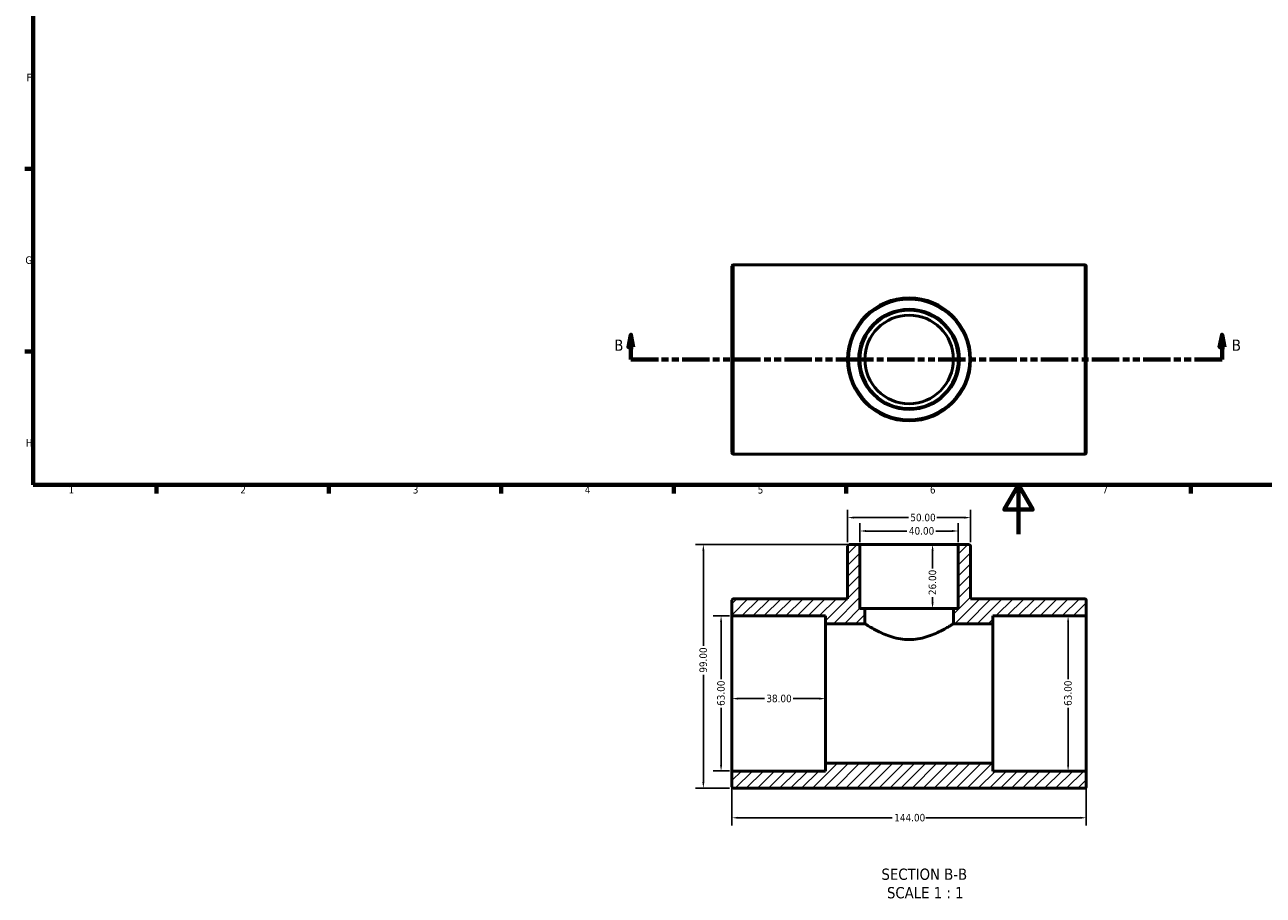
# Model space of a CAD drawing. Header units: millimetres. Extents: x 0 to 895, y -147 to 594.
# Tile 1 of 3: x 17 to 520, y -147 to 207. Entities that reach past the tile are written whole.
import ezdxf

# ---------------------------------------------------------------- set-up
doc = ezdxf.new("R2010")
doc.units = ezdxf.units.MM
doc.linetypes.add('DOUBLE_DASH_CHAIN', pattern=[1.2403, 0.6614, -0.0827, 0.1654, -0.0827, 0.1654, -0.0827])
for name, color, linetype, lineweight in [('Border (ANSI)', 7, 'Continuous', 70), ('Dimension (ANSI)', 7, 'Continuous', 25), ('Hatch (ANSI)', 7, 'Continuous', 18), ('Section Line (ANSI)', 7, 'DOUBLE_DASH_CHAIN', 70), ('Symbol (ANSI)', 7, 'Continuous', 25), ('Visible (ANSI)', 7, 'Continuous', 50), ('Visible Narrow (ANSI)', 7, 'Continuous', 35)]:
    doc.layers.add(name, color=color, linetype=linetype, lineweight=lineweight)
doc.styles.add('Label Text (ANSI)', font='tahoma.ttf')
doc.styles.add('Note Text (ANSI)', font='tahoma.ttf')
doc.dimstyles.new('Default - mm (ANSI)', dxfattribs={"dimtxt": 3.048, "dimasz": 2.5, "dimexe": 3.175, "dimexo": 1.6002, "dimgap": 0.8, "dimtad": 0, "dimtoh": 1, "dimrnd": 1e-08, "dimzin": 4, "dimdsep": 46, "dimtxsty": 'Note Text (ANSI)', "dimcen": 0.09, "dimdle": 10, "dimclrd": 256, "dimclre": 256, "dimclrt": 256, "dimadec": 1, "dimazin": 1, "dimtfac": 1, "dimtofl": 0, "dimtmove": 0, "dimatfit": 3, "dimfxl": 1, "dimtolj": 1, "dimtzin": 4, "dimlwd": -1, "dimlwe": -1, "dimarcsym": 0})

# ---------------------------------------------------------------- blocks, each defined once
blk = doc.blocks.new('Borders Default Border')
at = {"layer": 'Border (ANSI)'}
for p, q in [((20, 148.5), (16.55, 148.5)), ((20, 74.25), (16.55, 74.25)), ((70.08, 20), (70.08, 16.55)), ((140.17, 20), (140.17, 16.55)), ((210.25, 20), (210.25, 16.55)), ((280.33, 20), (280.33, 16.55)), ((350.42, 20), (350.42, 16.55)), ((490.58, 20), (490.58, 16.55))]:
    blk.add_line(p, q, dxfattribs=at)
at = {"layer": 'Border (ANSI)', "flags": 128}
for points in [[(20, 20), (20, 574), (821, 574), (821, 20), (20, 20)], [(420.5, 0), (420.5, 20), (414.73, 10), (426.27, 10), (420.5, 20)]]:
    blk.add_lwpolyline(points, dxfattribs=at)
at = {"layer": 'Border (ANSI)', "char_height": 3.05, "attachment_point": 7, "style": 'Note Text (ANSI)'}
for s, insert in [('F', (17.29, 184.1)), ('G', (16.81, 109.79)), ('H', (16.97, 35.6)), ('1', (34.35, 16.55)), ('2', (104.2, 16.55)), ('3', (174.26, 16.49)), ('4', (244.23, 16.55)), ('5', (314.48, 16.49)), ('6', (384.49, 16.49)), ('7', (454.6, 16.55))]:
    blk.add_mtext(s, dxfattribs=dict(at, insert=insert))
blk = doc.blocks.new('2dTransSection0')
at = {"layer": 'Section Line (ANSI)', "linetype": 'Continuous'}
for p, q in [((262.92, 81.03), (261.92, 76.03)), ((262.92, 76.03), (262.92, 81.03)), ((263.92, 76.03), (262.92, 81.03)), ((503.26, 81.03), (502.26, 76.03)), ((503.26, 76.03), (503.26, 81.03)), ((504.26, 76.03), (503.26, 81.03)), ((261.92, 76.03), (263.92, 76.03)), ((262.92, 71.03), (262.92, 76.03)), ((502.26, 76.03), (504.26, 76.03)), ((503.26, 71.03), (503.26, 76.03)), ((262.92, 71.03), (274.15, 71.03)), ((492.03, 71.03), (503.26, 71.03))]:
    blk.add_line(p, q, dxfattribs=at)
at = {"layer": 'Section Line (ANSI)', "linetype": 'DOUBLE_DASH_CHAIN', "ltscale": 16.792896}
blk.add_line((262.92, 71.03), (503.26, 71.03), dxfattribs=at)
at = {"layer": 'Section Line (ANSI)', "linetype": 'Continuous', "flags": 128}
for points in [[(263.92, 76.03), (262.92, 81.03), (261.92, 76.03), (263.92, 76.03)], [(504.26, 76.03), (503.26, 81.03), (502.26, 76.03), (504.26, 76.03)]]:
    blk.add_lwpolyline(points, dxfattribs=at)
at = {"layer": 'Section Line (ANSI)'}
for points in [[(263.92, 76.03), (262.92, 81.03), (261.92, 76.03), (263.92, 76.03)], [(504.26, 76.03), (503.26, 81.03), (502.26, 76.03), (504.26, 76.03)]]:
    blk.add_solid(points, dxfattribs=at)
at = {"layer": 'Section Line (ANSI)', "char_height": 4.57, "attachment_point": 7, "style": 'Label Text (ANSI)'}
for insert in [(256.17, 74.53), (507.22, 74.53)]:
    blk.add_mtext('B', dxfattribs=dict(at, insert=insert))
blk = doc.blocks.new('*D7')
at = {"layer": 'Defpoints', "color": 0, "transparency": 16777216}
for p in [(304.03, -64.73), (342.03, -64.73), (342.03, -66.82)]:
    blk.add_point(p, dxfattribs=at)
at = {"layer": 'Dimension (ANSI)', "transparency": 16777216}
for p, q in [((306.53, -66.82), (317.2, -66.82)), ((339.53, -66.82), (328.86, -66.82))]:
    blk.add_line(p, q, dxfattribs=at)
for points in [[(306.53, -66.41), (306.53, -67.24), (304.03, -66.82)], [(339.53, -66.41), (339.53, -67.24), (342.03, -66.82)]]:
    blk.add_solid(points, dxfattribs=at)
at = {"layer": 'Dimension (ANSI)', "transparency": 16777216, "insert": (318, -65.23), "char_height": 3.048, "attachment_point": 1, "style": 'Note Text (ANSI)'}
blk.add_mtext('\\A1;38.00', dxfattribs=at)
blk = doc.blocks.new('*D8')
at = {"layer": 'Defpoints', "color": 0, "transparency": 16777216}
for p in [(304.03, -96.86), (448.03, -96.86), (448.03, -115.24)]:
    blk.add_point(p, dxfattribs=at)
at = {"layer": 'Dimension (ANSI)', "transparency": 16777216}
for p, q in [((304.03, -98.46), (304.03, -118.42)), ((448.03, -98.46), (448.03, -118.42)), ((306.53, -115.24), (369.19, -115.24)), ((445.53, -115.24), (382.87, -115.24))]:
    blk.add_line(p, q, dxfattribs=at)
for points in [[(306.53, -114.83), (306.53, -115.66), (304.03, -115.24)], [(445.53, -114.83), (445.53, -115.66), (448.03, -115.24)]]:
    blk.add_solid(points, dxfattribs=at)
at = {"layer": 'Dimension (ANSI)', "transparency": 16777216, "insert": (369.99, -113.66), "char_height": 3.048, "attachment_point": 1, "style": 'Note Text (ANSI)'}
blk.add_mtext('\\A1;144.00', dxfattribs=at)
blk = doc.blocks.new('*D9')
at = {"layer": 'Defpoints', "color": 0, "transparency": 16777216}
for p in [(376.03, -4.23), (376.03, -30.23), (385.57, -30.23)]:
    blk.add_point(p, dxfattribs=at)
at = {"layer": 'Dimension (ANSI)', "transparency": 16777216}
for p, q in [((385.57, -6.73), (385.57, -13.92)), ((385.57, -27.73), (385.57, -25.55))]:
    blk.add_line(p, q, dxfattribs=at)
for points in [[(385.15, -6.73), (385.99, -6.73), (385.57, -4.23)], [(385.15, -27.73), (385.99, -27.73), (385.57, -30.23)]]:
    blk.add_solid(points, dxfattribs=at)
at = {"layer": 'Dimension (ANSI)', "transparency": 16777216, "insert": (383.98, -24.75), "char_height": 3.048, "attachment_point": 1, "rotation": 90, "style": 'Note Text (ANSI)'}
blk.add_mtext('\\A1;26.00', dxfattribs=at)
blk = doc.blocks.new('*D10')
at = {"layer": 'Defpoints', "color": 0, "transparency": 16777216}
for p in [(292.4, -4.23), (355.4, -4.23), (304.66, -103.23)]:
    blk.add_point(p, dxfattribs=at)
at = {"layer": 'Dimension (ANSI)', "transparency": 16777216}
for p, q in [((353.8, -4.23), (289.23, -4.23)), ((292.4, -6.73), (292.4, -45.37)), ((292.4, -100.73), (292.4, -57.09)), ((303.06, -103.23), (289.23, -103.23))]:
    blk.add_line(p, q, dxfattribs=at)
for points in [[(291.98, -6.73), (292.82, -6.73), (292.4, -4.23)], [(291.98, -100.73), (292.82, -100.73), (292.4, -103.23)]]:
    blk.add_solid(points, dxfattribs=at)
at = {"layer": 'Dimension (ANSI)', "transparency": 16777216, "insert": (290.81, -56.29), "char_height": 3.048, "attachment_point": 1, "rotation": 90, "style": 'Note Text (ANSI)'}
blk.add_mtext('\\A1;99.00', dxfattribs=at)
blk = doc.blocks.new('*D11')
at = {"layer": 'Defpoints', "color": 0, "transparency": 16777216}
for p in [(440.66, -33.23), (440.66, -96.23), (440.66, -96.23)]:
    blk.add_point(p, dxfattribs=at)
at = {"layer": 'Dimension (ANSI)', "transparency": 16777216}
for p, q in [((440.66, -35.73), (440.66, -58.89)), ((440.66, -93.73), (440.66, -70.57))]:
    blk.add_line(p, q, dxfattribs=at)
for points in [[(440.24, -35.73), (441.07, -35.73), (440.66, -33.23)], [(440.24, -93.73), (441.07, -93.73), (440.66, -96.23)]]:
    blk.add_solid(points, dxfattribs=at)
at = {"layer": 'Dimension (ANSI)', "transparency": 16777216, "insert": (439.07, -69.77), "char_height": 3.048, "attachment_point": 1, "rotation": 90, "style": 'Note Text (ANSI)'}
blk.add_mtext('\\A1;63.00', dxfattribs=at)
blk = doc.blocks.new('*D12')
at = {"layer": 'Defpoints', "color": 0, "transparency": 16777216}
for p in [(304.66, -33.23), (299.6, -96.23), (304.66, -96.23)]:
    blk.add_point(p, dxfattribs=at)
at = {"layer": 'Dimension (ANSI)', "transparency": 16777216}
for p, q in [((303.06, -33.23), (296.42, -33.23)), ((299.6, -35.73), (299.6, -58.89)), ((299.6, -93.73), (299.6, -70.57)), ((303.06, -96.23), (296.42, -96.23))]:
    blk.add_line(p, q, dxfattribs=at)
for points in [[(299.18, -35.73), (300.02, -35.73), (299.6, -33.23)], [(299.18, -93.73), (300.02, -93.73), (299.6, -96.23)]]:
    blk.add_solid(points, dxfattribs=at)
at = {"layer": 'Dimension (ANSI)', "transparency": 16777216, "insert": (298.01, -69.77), "char_height": 3.048, "attachment_point": 1, "rotation": 90, "style": 'Note Text (ANSI)'}
blk.add_mtext('\\A1;63.00', dxfattribs=at)
blk = doc.blocks.new('*D13')
at = {"layer": 'Defpoints', "color": 0, "transparency": 16777216}
for p in [(396.03, 1.3), (356.03, -4.86), (396.03, -4.86)]:
    blk.add_point(p, dxfattribs=at)
at = {"layer": 'Dimension (ANSI)', "transparency": 16777216}
for p, q in [((356.03, -3.26), (356.03, 4.48)), ((358.53, 1.3), (375.15, 1.3)), ((393.53, 1.3), (386.92, 1.3)), ((396.03, -3.26), (396.03, 4.48))]:
    blk.add_line(p, q, dxfattribs=at)
for points in [[(358.53, 1.72), (358.53, 0.88), (356.03, 1.3)], [(393.53, 1.72), (393.53, 0.88), (396.03, 1.3)]]:
    blk.add_solid(points, dxfattribs=at)
at = {"layer": 'Dimension (ANSI)', "transparency": 16777216, "insert": (375.95, 2.89), "char_height": 3.048, "attachment_point": 1, "style": 'Note Text (ANSI)'}
blk.add_mtext('\\A1;40.00', dxfattribs=at)
blk = doc.blocks.new('*D14')
at = {"layer": 'Defpoints', "color": 0, "transparency": 16777216}
for p in [(401.03, 6.74), (351.03, -4.86), (401.03, -4.86)]:
    blk.add_point(p, dxfattribs=at)
at = {"layer": 'Dimension (ANSI)', "transparency": 16777216}
for p, q in [((351.03, -3.26), (351.03, 9.91)), ((353.53, 6.74), (375.73, 6.74)), ((398.53, 6.74), (387.33, 6.74)), ((401.03, -3.26), (401.03, 9.91))]:
    blk.add_line(p, q, dxfattribs=at)
for points in [[(353.53, 7.15), (353.53, 6.32), (351.03, 6.74)], [(398.53, 7.15), (398.53, 6.32), (401.03, 6.74)]]:
    blk.add_solid(points, dxfattribs=at)
at = {"layer": 'Dimension (ANSI)', "transparency": 16777216, "insert": (376.53, 8.32), "char_height": 3.048, "attachment_point": 1, "style": 'Note Text (ANSI)'}
blk.add_mtext('\\A1;50.00', dxfattribs=at)

msp = doc.modelspace()

# ---------------------------------------------------------------- hatches: boundary and pattern name
at = {"layer": 'Hatch (ANSI)'}
h = msp.add_hatch(dxfattribs=at)
h.set_pattern_fill('ANSI31', color=256, scale=25.4, style=0)
h.set_pattern_definition([(45, (0, 0), (-2.245064, 2.245064), [])])
edge = h.paths.add_edge_path()
edge.add_ellipse((447.401, -96.862), major_axis=(0.63, 0), ratio=1, start_angle=0, end_angle=90)
edge.add_line((447.401, -96.232), (410.031, -96.232))
edge.add_line((410.031, -96.232), (410.031, -93.082))
edge.add_line((410.031, -93.082), (342.031, -93.082))
edge.add_line((342.031, -93.082), (342.031, -96.232))
edge.add_line((342.031, -96.232), (304.661, -96.232))
edge.add_ellipse((304.661, -96.862), major_axis=(0, 0.63), ratio=1, start_angle=0, end_angle=90)
edge.add_line((304.031, -96.862), (304.031, -102.602))
edge.add_ellipse((304.661, -102.602), major_axis=(-0.63, 0), ratio=1, start_angle=0, end_angle=90)
edge.add_line((304.661, -103.232), (447.401, -103.232))
edge.add_ellipse((447.401, -102.602), major_axis=(0, -0.63), ratio=1, start_angle=0, end_angle=90)
edge.add_line((448.031, -102.602), (448.031, -96.862))
edge = h.paths.add_edge_path()
edge.add_line((356.031, -30.232), (356.031, -4.862))
edge.add_ellipse((355.401, -4.862), major_axis=(0.63, 0), ratio=1, start_angle=0, end_angle=90)
edge.add_line((355.401, -4.232), (351.661, -4.232))
edge.add_ellipse((351.661, -4.862), major_axis=(0, 0.63), ratio=1, start_angle=0, end_angle=90)
edge.add_line((351.031, -4.862), (351.031, -26.232))
edge.add_line((351.031, -26.232), (304.661, -26.232))
edge.add_ellipse((304.661, -26.862), major_axis=(0, 0.63), ratio=1, start_angle=0, end_angle=90)
edge.add_line((304.031, -26.862), (304.031, -32.602))
edge.add_ellipse((304.661, -32.602), major_axis=(-0.63, 0), ratio=1, start_angle=0, end_angle=90)
edge.add_line((304.661, -33.232), (342.031, -33.232))
edge.add_line((342.031, -33.232), (342.031, -36.382))
edge.add_line((342.031, -36.382), (358.031, -36.382))
edge.add_line((358.031, -36.382), (358.031, -30.232))
edge.add_line((358.031, -30.232), (356.031, -30.232))
edge = h.paths.add_edge_path()
edge.add_line((396.031, -4.862), (396.031, -30.232))
edge.add_line((396.031, -30.232), (394.031, -30.232))
edge.add_line((394.031, -30.232), (394.031, -36.382))
edge.add_line((394.031, -36.382), (410.031, -36.382))
edge.add_line((410.031, -36.382), (410.031, -33.232))
edge.add_line((410.031, -33.232), (447.401, -33.232))
edge.add_ellipse((447.401, -32.602), major_axis=(0, -0.63), ratio=1, start_angle=0, end_angle=90)
edge.add_line((448.031, -32.602), (448.031, -26.862))
edge.add_ellipse((447.401, -26.862), major_axis=(0.63, 0), ratio=1, start_angle=0, end_angle=90)
edge.add_line((447.401, -26.232), (401.031, -26.232))
edge.add_line((401.031, -26.232), (401.031, -4.862))
edge.add_ellipse((400.401, -4.862), major_axis=(0.63, 0), ratio=1, start_angle=0, end_angle=90)
edge.add_line((400.401, -4.232), (396.661, -4.232))
edge.add_ellipse((396.661, -4.862), major_axis=(0, 0.63), ratio=1, start_angle=0, end_angle=90)

# ---------------------------------------------------------------- linework, layer by layer
at = {"layer": 'Visible (ANSI)'}
for p, q in [((304.031, 33.159), (304.031, 108.899)), ((304.661, 109.529), (447.401, 109.529)), ((448.031, 108.899), (448.031, 33.159)), ((304.661, 32.529), (447.401, 32.529)), ((351.031, -4.862), (351.031, -26.232)), ((355.401, -4.232), (351.661, -4.232)), ((396.661, -4.232), (355.401, -4.232)), ((356.031, -30.232), (356.031, -4.862)), ((396.031, -4.862), (396.031, -30.232)), ((400.401, -4.232), (396.661, -4.232)), ((401.031, -26.232), (401.031, -4.862)), ((304.031, -26.862), (304.031, -32.602)), ((351.031, -26.232), (304.661, -26.232)), ((447.401, -26.232), (401.031, -26.232)), ((448.031, -32.602), (448.031, -26.862)), ((304.031, -32.602), (304.031, -96.862)), ((304.661, -33.232), (342.031, -33.232)), ((342.031, -33.232), (342.031, -36.382)), ((358.031, -30.232), (356.031, -30.232)), ((358.031, -36.382), (358.031, -30.232)), ((394.031, -30.232), (358.031, -30.232)), ((396.031, -30.232), (394.031, -30.232)), ((394.031, -30.232), (394.031, -36.382)), ((410.031, -36.382), (410.031, -33.232)), ((410.031, -33.232), (447.401, -33.232)), ((448.031, -96.862), (448.031, -32.602)), ((342.031, -36.382), (358.031, -36.382)), ((342.031, -93.082), (342.031, -36.382)), ((394.031, -36.382), (410.031, -36.382)), ((410.031, -93.082), (410.031, -36.382)), ((410.031, -93.082), (342.031, -93.082)), ((342.031, -93.082), (342.031, -96.232)), ((410.031, -96.232), (410.031, -93.082)), ((304.031, -96.862), (304.031, -102.602)), ((342.031, -96.232), (304.661, -96.232)), ((447.401, -96.232), (410.031, -96.232)), ((448.031, -102.602), (448.031, -96.862)), ((304.661, -103.232), (447.401, -103.232))]:
    msp.add_line(p, q, dxfattribs=at)
for radius in [25, 20, 18]:
    msp.add_circle((376.031, 71.029), radius, dxfattribs=at)
for centre, start, end in [((304.661, 108.899), 90, 180), ((447.401, 108.899), 0, 90), ((304.661, 33.159), 180, 270), ((447.401, 33.159), 270, 0), ((351.661, -4.862), 90, 180), ((355.401, -4.862), 0, 90), ((396.661, -4.862), 90, 180), ((400.401, -4.862), 0, 90), ((304.661, -26.862), 90, 180), ((447.401, -26.862), 0, 90), ((304.661, -32.602), 180, 270), ((447.401, -32.602), 270, 0), ((304.661, -96.862), 90, 180), ((447.401, -96.862), 0, 90), ((304.661, -102.602), 180, 270), ((447.401, -102.602), 270, 0)]:
    msp.add_arc(centre, 0.63, start, end, dxfattribs=at)
msp.add_open_spline([(358.031, -36.382), (358.031, -36.382), (358.146, -36.456), (358.619, -36.753), (358.977, -36.976), (359.907, -37.537), (360.481, -37.876), (361.79, -38.613), (362.526, -39.01), (364.871, -40.188), (366.847, -41.075), (370.146, -42.077), (371.302, -42.355), (373.657, -42.732), (374.855, -42.83), (377.208, -42.83), (378.406, -42.732), (380.76, -42.355), (381.916, -42.077), (385.216, -41.075), (387.191, -40.188), (389.536, -39.01), (390.272, -38.613), (391.582, -37.876), (392.155, -37.537), (393.086, -36.976), (393.443, -36.753), (393.916, -36.456), (394.031, -36.382), (394.031, -36.382)], degree=3, knots=[2.8112998, 2.8112998, 2.8112998, 2.8112998, 3.1612024, 3.1612024, 3.511105, 3.511105, 3.8610076, 3.8610076, 4.2109102, 4.2109102, 4.9167549, 4.9167549, 5.2696772, 5.2696772, 5.6225996, 5.6225996, 5.9755219, 5.9755219, 6.3284443, 6.3284443, 7.0342889, 7.0342889, 7.3841915, 7.3841915, 7.7340941, 7.7340941, 8.0839968, 8.0839968, 8.4338994, 8.4338994, 8.4338994, 8.4338994], dxfattribs=at)
at = {"layer": 'Visible Narrow (ANSI)'}
for p, q in [((304.661, 109.055), (304.661, 33.003)), ((447.401, 33.003), (447.401, 109.055))]:
    msp.add_line(p, q, dxfattribs=at)
for radius in [24.37, 20.63]:
    msp.add_circle((376.031, 71.029), radius, dxfattribs=at)

# ---------------------------------------------------------------- block references
msp.add_blockref('Borders Default Border', (0, 0))
at = {"layer": 'Section Line (ANSI)'}
msp.add_blockref('2dTransSection0', (0, 0), dxfattribs=at)

# ---------------------------------------------------------------- texts
at = {"layer": 'Symbol (ANSI)', "char_height": 4.572, "attachment_point": 7, "style": 'Label Text (ANSI)'}
for s, insert in [('SECTION B-B', (364.806, -140.547)), ('SCALE 1 : 1', (367.029, -148.06))]:
    msp.add_mtext(s, dxfattribs=dict(at, insert=insert))

# ---------------------------------------------------------------- dimensions: what is measured, and where the dimension line sits
at = {"layer": 'Dimension (ANSI)'}
for base, p1, p2, angle, override, picture, middle in [((401.031, 6.735), (351.031, -4.862), (401.031, -4.862), 180, {"dimtoh": 0, "dimdec": 2, "dimtp": 0, "dimtm": 0, "dimtdec": 2, "dimatfit": 1}, '*D14', (381.531, 6.735)), ((292.401, -4.232), (304.661, -103.232), (355.401, -4.232), 270, {"dimtoh": 0, "dimdec": 2, "dimtp": 0, "dimtm": 0, "dimtdec": 2, "dimatfit": 1}, '*D10', (292.401, -51.232)), ((385.569, -30.232), (376.031, -4.232), (376.031, -30.232), 270, {"dimtoh": 0, "dimdec": 2, "dimse1": 1, "dimse2": 1, "dimtp": 0, "dimtm": 0, "dimtdec": 2, "dimatfit": 1}, '*D9', (385.569, -19.732)), ((299.6, -96.232), (304.661, -33.232), (304.661, -96.232), 270, {"dimtoh": 0, "dimdec": 2, "dimtp": 0, "dimtm": 0, "dimtdec": 2, "dimatfit": 1}, '*D12', (299.6, -64.732)), ((440.658, -96.232), (440.658, -33.232), (440.658, -96.232), 270, {"dimtoh": 0, "dimdec": 2, "dimse1": 1, "dimse2": 1, "dimtp": 0, "dimtm": 0, "dimtdec": 2, "dimatfit": 1}, '*D11', (440.658, -64.732))]:
    dim = msp.add_linear_dim(base=base, p1=p1, p2=p2, angle=angle, dimstyle='Default - mm (ANSI)', override=override, dxfattribs=at)
    dim.commit()
    dim.dimension.update_dxf_attribs({"geometry": picture, "text_midpoint": middle, "dimtype": 160})
for base, p1, p2, override, picture, middle in [((396.031, 1.301), (356.031, -4.862), (396.031, -4.862), {"dimtoh": 0, "dimdec": 2, "dimtp": 0, "dimtm": 0, "dimtdec": 2, "dimatfit": 1}, '*D13', (381.031, 1.301)), ((342.031, -66.823), (304.031, -64.732), (342.031, -64.732), {"dimtoh": 0, "dimdec": 2, "dimse1": 1, "dimse2": 1, "dimtp": 0, "dimtm": 0, "dimtdec": 2, "dimatfit": 1}, '*D7', (323.031, -66.823)), ((448.031, -115.242), (304.031, -96.862), (448.031, -96.862), {"dimtoh": 0, "dimdec": 2, "dimtp": 0, "dimtm": 0, "dimtdec": 2, "dimatfit": 1}, '*D8', (376.031, -115.242))]:
    dim = msp.add_linear_dim(base=base, p1=p1, p2=p2, dimstyle='Default - mm (ANSI)', override=override, dxfattribs=at)
    dim.commit()
    dim.dimension.update_dxf_attribs({"geometry": picture, "text_midpoint": middle, "dimtype": 160})

doc.saveas('drawing.dxf')
